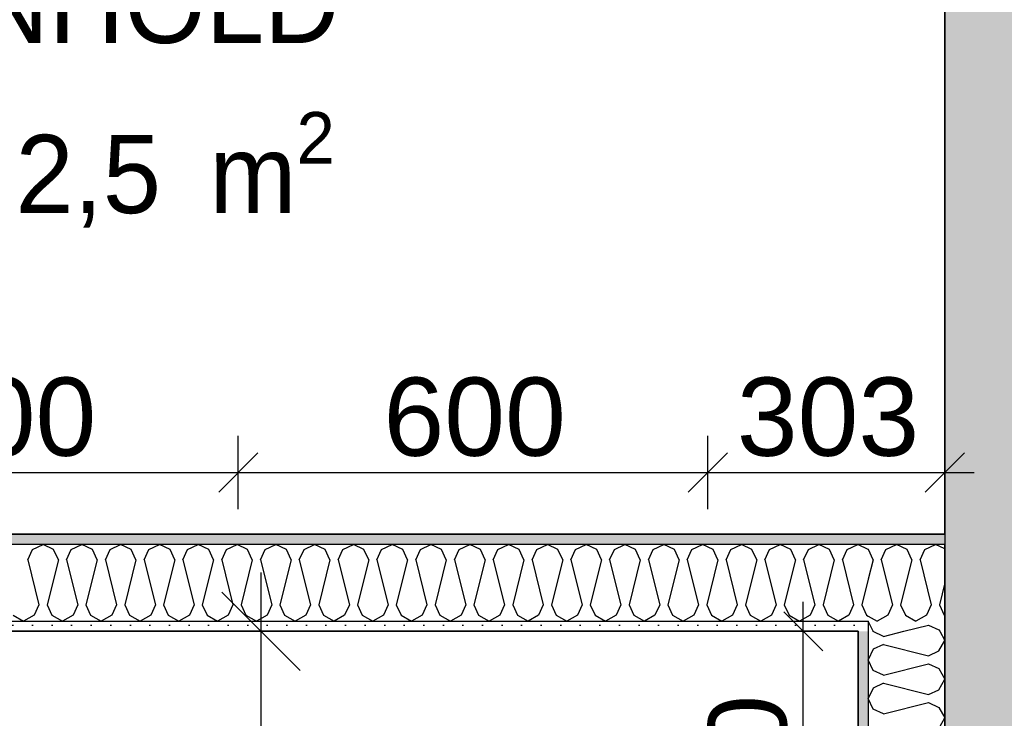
# Model space of a CAD drawing. Header units: millimetres. Extents: x -5000 to 341424, y -9235 to 550260.
# Tile 255 of 256: x 315709 to 316967, y 347937 to 348830. Entities that reach past the tile are written whole.
import ezdxf
from ezdxf.enums import TextEntityAlignment as Align

# ---------------------------------------------------------------- set-up
doc = ezdxf.new("R2010")
doc.units = ezdxf.units.MM
doc.header["$LTSCALE"] = 0.5
doc.header["$MEASUREMENT"] = 0
doc.linetypes.add('PLINE', pattern=[0])
for name, color, linetype in [('232- Ikke-bærende yttervegger (Skravur)(Nye konstruksjoner)', 7, 'Continuous'), ('232- Ikke-bærende yttervegger(Nye konstruksjoner)', 7, 'Continuous'), ('242- Ikke-bærende innervegger (Skravur)(Nye konstruksjoner)', 7, 'Continuous'), ('242- Ikke-bærende innervegger(Nye konstruksjoner)', 7, 'Continuous'), ('257- Systemhimlinger (Skravur)(Nye konstruksjoner)', 7, 'Continuous'), ('257- Systemhimlinger(Nye konstruksjoner)', 7, 'Continuous'), ('842-M___1_50 Målsetting bygning', 7, 'Continuous'), ('842-M___1_50 Målsetting bygning(Nye konstruksjoner)', 7, 'Continuous'), ('862- M___Nettoareal(Nye konstruksjoner)', 7, 'Continuous'), ('862- M___Nettoareal(Polylinje)(Nye konstruksjoner)', 7, 'Continuous'), ('862- M___Nettoareal(Tekst)(Nye konstruksjoner)', 7, 'Continuous')]:
    doc.layers.add(name, color=color, linetype=linetype)
doc.layers.add('236- Innvendig kledning og overflate(Nye konstruksjoner)', color=7, linetype='Continuous', lineweight=0)
doc.styles.add('GENERATED_STYLE_1', font='txt')
doc.styles.add('GENERATED_STYLE_3', font='arial.ttf')
doc.dimstyles.new('GENERATED_STYLE__2', dxfattribs={"dimtxt": 100, "dimasz": 95, "dimexe": 0.18, "dimexo": 0.0625, "dimgap": 0, "dimtad": 1, "dimtih": 1, "dimtoh": 1, "dimdec": 0, "dimzin": 0, "dimdsep": 46, "dimtxsty": 'GENERATED_STYLE_3', "dimblk": 'ARROWHEAD_6', "dimblk1": 'ARROWHEAD_6', "dimblk2": 'ARROWHEAD_6', "dimcen": 0.09, "dimse1": 1, "dimse2": 1, "dimclrd": 256, "dimclre": 256, "dimclrt": 256, "dimadec": 1, "dimazin": 0, "dimtfac": 1, "dimtdec": 4, "dimtmove": 0, "dimatfit": 3, "dimfxl": 1, "dimtolj": 1, "dimtzin": 0, "dimarcsym": 0})
doc.dimstyles.new('GENERATED_STYLE__3', dxfattribs={"dimtxt": 100, "dimasz": 95, "dimexe": 0.18, "dimexo": 0.0625, "dimgap": 0, "dimtad": 1, "dimdec": 0, "dimzin": 0, "dimdsep": 46, "dimtxsty": 'GENERATED_STYLE_3', "dimblk": 'ARROWHEAD_6', "dimblk1": 'ARROWHEAD_6', "dimblk2": 'ARROWHEAD_6', "dimcen": 0.09, "dimse1": 1, "dimse2": 1, "dimclrd": 256, "dimclre": 256, "dimclrt": 256, "dimadec": 1, "dimazin": 0, "dimtfac": 1, "dimtdec": 4, "dimtmove": 2, "dimatfit": 3, "dimfxl": 1, "dimtolj": 1, "dimtzin": 0, "dimarcsym": 0})
doc.dimstyles.new('GENERATED_STYLE__4', dxfattribs={"dimtxt": 100, "dimasz": 95, "dimexe": 0.18, "dimexo": 0.0625, "dimgap": 0, "dimtad": 1, "dimdec": 0, "dimzin": 0, "dimdsep": 46, "dimtxsty": 'GENERATED_STYLE_3', "dimblk": 'ARROWHEAD_6', "dimblk1": 'ARROWHEAD_6', "dimblk2": 'ARROWHEAD_6', "dimcen": 0.09, "dimse1": 1, "dimse2": 1, "dimclrd": 256, "dimclre": 256, "dimclrt": 256, "dimadec": 1, "dimazin": 0, "dimtfac": 1, "dimtdec": 4, "dimtmove": 0, "dimatfit": 3, "dimfxl": 1, "dimtolj": 1, "dimtzin": 0, "dimarcsym": 0})
doc.dimstyles.new('GENERATED_STYLE__5', dxfattribs={"dimtxt": 100, "dimasz": 47.5, "dimexe": 0.18, "dimexo": 0.0625, "dimgap": 0, "dimtad": 1, "dimtih": 1, "dimtoh": 1, "dimdec": 0, "dimzin": 0, "dimdsep": 46, "dimtxsty": 'GENERATED_STYLE_3', "dimblk": 'ARROWHEAD_6', "dimblk1": 'ARROWHEAD_6', "dimblk2": 'ARROWHEAD_6', "dimcen": 0.09, "dimse1": 1, "dimse2": 1, "dimclrd": 256, "dimclre": 256, "dimclrt": 256, "dimadec": 1, "dimazin": 0, "dimtfac": 1, "dimtdec": 4, "dimtmove": 0, "dimatfit": 3, "dimfxl": 1, "dimtolj": 1, "dimtzin": 0, "dimarcsym": 0})
doc.dimstyles.new('GENERATED_STYLE__6', dxfattribs={"dimtxt": 100, "dimasz": 47.5, "dimexe": 0.18, "dimexo": 0.0625, "dimgap": 0, "dimtad": 1, "dimtih": 1, "dimtoh": 1, "dimdec": 0, "dimzin": 0, "dimdsep": 46, "dimtxsty": 'GENERATED_STYLE_3', "dimblk": 'ARROWHEAD_6', "dimblk1": 'ARROWHEAD_6', "dimblk2": 'ARROWHEAD_6', "dimcen": 0.09, "dimse1": 1, "dimse2": 1, "dimclrd": 256, "dimclre": 256, "dimclrt": 256, "dimadec": 1, "dimazin": 0, "dimtfac": 1, "dimtdec": 4, "dimtmove": 2, "dimatfit": 3, "dimfxl": 1, "dimtolj": 1, "dimtzin": 0, "dimarcsym": 0})
doc.dimstyles.new('GENERATED_STYLE__7', dxfattribs={"dimtxt": 100, "dimasz": 47.5, "dimexe": 0.18, "dimexo": 0.0625, "dimgap": 0, "dimtad": 1, "dimdec": 0, "dimzin": 0, "dimdsep": 46, "dimtxsty": 'GENERATED_STYLE_3', "dimblk": 'ARROWHEAD_6', "dimblk1": 'ARROWHEAD_6', "dimblk2": 'ARROWHEAD_6', "dimcen": 0.09, "dimse1": 1, "dimse2": 1, "dimclrd": 256, "dimclre": 256, "dimclrt": 256, "dimadec": 1, "dimazin": 0, "dimtfac": 1, "dimtdec": 4, "dimtmove": 0, "dimatfit": 3, "dimfxl": 1, "dimtolj": 1, "dimtzin": 0, "dimarcsym": 0})
pattern_1 = [(0, (0, 0), (0, 43.30127), [0, -25]), (0, (12.5, 21.65), (0, 43.30127), [0, -25])]

# ---------------------------------------------------------------- blocks, each defined once
blk = doc.blocks.new('HCWC_DUSJ__20', base_point=(315241.9, 346753.1))
at = {"layer": '862- M___Nettoareal(Polylinje)(Nye konstruksjoner)', "linetype": 'PLINE', "flags": 128}
blk.add_lwpolyline([(316779.9, 345447.8), (316779.9, 348047.8), (314484.9, 348047.8), (314484.9, 345447.8)], close=True, dxfattribs=at)
at = {"layer": '862- M___Nettoareal(Tekst)(Nye konstruksjoner)', "style": 'GENERATED_STYLE_1'}
for tag, p in [('DUMMY_861', (315633.4, 346941.3)), ('ROOM_NAME', (314850.3, 346891.5)), ('DUMMY_862', (314850.3, 346753.1))]:
    blk.add_attdef(tag, text='', height=100, dxfattribs=at).set_placement(p, align=Align.TOP_LEFT)
blk = doc.blocks.new('BK_RENHOLD__31', base_point=(315673, 348761.3))
at = {"layer": '862- M___Nettoareal(Polylinje)(Nye konstruksjoner)', "linetype": 'PLINE', "flags": 128}
blk.add_lwpolyline([(316890.9, 349227.8), (314484.9, 349227.8), (314484.9, 348171.8), (316890.9, 348171.8)], close=True, dxfattribs=at)
at = {"layer": '862- M___Nettoareal(Tekst)(Nye konstruksjoner)', "insert": (315703.3, 348711.5), "char_height": 100, "attachment_point": 1, "style": 'GENERATED_STYLE_1'}
blk.add_mtext('\\A1;{\\pql;\\pt0,2300;\\fAvenir Light|b0|i0|c0|p0;\\W1.000000;2,5\\fAvenir Light|b0|i0|c0|p0;\\W1.000000;\\A1{\\H.66x;\\S^  ;}\\fAvenir Light|b0|i0|c0|p0;\\W1.000000; m\\fAvenir Light|b0|i0|c0|p0;\\W1.000000;\\A1{\\H.66x;\\S2^  ;}}', dxfattribs=at)
at = {"layer": '862- M___Nettoareal(Tekst)(Nye konstruksjoner)', "style": 'GENERATED_STYLE_1'}
for tag, p in [('DUMMY_861', (316097.9, 348949.5)), ('ROOM_NAME', (315248, 348899.7)), ('DUMMY_862', (315248, 348761.3))]:
    blk.add_attdef(tag, text='', height=100, dxfattribs=at).set_placement(p, align=Align.TOP_LEFT)
blk = doc.blocks.new('*X286')
at = {"layer": '242- Ikke-bærende innervegger (Skravur)(Nye konstruksjoner)', "linetype": 'PLINE'}
for p, q in [((315725, 348152.4), (315738.5, 348158.8)), ((315752, 348152.4), (315738.5, 348158.8)), ((315774.5, 348152.4), (315788.1, 348158.8)), ((315801.6, 348152.4), (315788.1, 348158.8)), ((315824.1, 348152.4), (315837.6, 348158.8)), ((315851.2, 348152.4), (315837.6, 348158.8)), ((315873.7, 348152.4), (315887.2, 348158.8)), ((315900.8, 348152.4), (315887.2, 348158.8)), ((315923.2, 348152.4), (315936.8, 348158.8)), ((315950.3, 348152.4), (315936.8, 348158.8)), ((315972.8, 348152.4), (315986.4, 348158.8)), ((315999.9, 348152.4), (315986.4, 348158.8)), ((316022.4, 348152.4), (316035.9, 348158.8)), ((316049.5, 348152.4), (316035.9, 348158.8)), ((316072, 348152.4), (316085.5, 348158.8)), ((316099, 348152.4), (316085.5, 348158.8)), ((316121.5, 348152.4), (316135.1, 348158.8)), ((316148.6, 348152.4), (316135.1, 348158.8)), ((316171.1, 348152.4), (316184.7, 348158.8)), ((316198.2, 348152.4), (316184.7, 348158.8)), ((316220.7, 348152.4), (316234.2, 348158.8)), ((316247.8, 348152.4), (316234.2, 348158.8)), ((316270.3, 348152.4), (316283.8, 348158.8)), ((316297.3, 348152.4), (316283.8, 348158.8)), ((316319.8, 348152.4), (316333.4, 348158.8)), ((316346.9, 348152.4), (316333.4, 348158.8)), ((316369.4, 348152.4), (316383, 348158.8)), ((316396.5, 348152.4), (316383, 348158.8)), ((316419, 348152.4), (316432.5, 348158.8)), ((316446.1, 348152.4), (316432.5, 348158.8)), ((316468.6, 348152.4), (316482.1, 348158.8)), ((316495.6, 348152.4), (316482.1, 348158.8)), ((316518.1, 348152.4), (316531.7, 348158.8)), ((316545.2, 348152.4), (316531.7, 348158.8)), ((316567.7, 348152.4), (316581.3, 348158.8)), ((316594.8, 348152.4), (316581.3, 348158.8)), ((316617.3, 348152.4), (316630.8, 348158.8)), ((316644.4, 348152.4), (316630.8, 348158.8)), ((316666.9, 348152.4), (316680.4, 348158.8)), ((316693.9, 348152.4), (316680.4, 348158.8)), ((316716.4, 348152.4), (316730, 348158.8)), ((316743.5, 348152.4), (316730, 348158.8)), ((316766, 348152.4), (316779.6, 348158.8)), ((316792.9, 348152.5), (316779.6, 348158.8)), ((315718.9, 348139.2), (315725, 348152.4)), ((315758.1, 348139.2), (315752, 348152.4)), ((315768.5, 348139.2), (315774.5, 348152.4)), ((315807.6, 348139.2), (315801.6, 348152.4)), ((315818.1, 348139.2), (315824.1, 348152.4)), ((315857.2, 348139.2), (315851.2, 348152.4)), ((315867.6, 348139.2), (315873.7, 348152.4)), ((315906.8, 348139.2), (315900.8, 348152.4)), ((315917.2, 348139.2), (315923.2, 348152.4)), ((315956.4, 348139.2), (315950.3, 348152.4)), ((315966.8, 348139.2), (315972.8, 348152.4)), ((316005.9, 348139.2), (315999.9, 348152.4)), ((316016.4, 348139.2), (316022.4, 348152.4)), ((316055.5, 348139.2), (316049.5, 348152.4)), ((316065.9, 348139.2), (316072, 348152.4)), ((316105.1, 348139.2), (316099, 348152.4)), ((316115.5, 348139.2), (316121.5, 348152.4)), ((316154.7, 348139.2), (316148.6, 348152.4)), ((316165.1, 348139.2), (316171.1, 348152.4)), ((316204.2, 348139.2), (316198.2, 348152.4)), ((316214.7, 348139.2), (316220.7, 348152.4)), ((316253.8, 348139.2), (316247.8, 348152.4)), ((316264.2, 348139.2), (316270.3, 348152.4)), ((316303.4, 348139.2), (316297.3, 348152.4)), ((316313.8, 348139.2), (316319.8, 348152.4)), ((316353, 348139.2), (316346.9, 348152.4)), ((316363.4, 348139.2), (316369.4, 348152.4)), ((316402.5, 348139.2), (316396.5, 348152.4)), ((316413, 348139.2), (316419, 348152.4)), ((316452.1, 348139.2), (316446.1, 348152.4)), ((316462.5, 348139.2), (316468.6, 348152.4)), ((316501.7, 348139.2), (316495.6, 348152.4)), ((316512.1, 348139.2), (316518.1, 348152.4)), ((316551.3, 348139.2), (316545.2, 348152.4)), ((316561.7, 348139.2), (316567.7, 348152.4)), ((316600.8, 348139.2), (316594.8, 348152.4)), ((316611.2, 348139.2), (316617.3, 348152.4)), ((316650.4, 348139.2), (316644.4, 348152.4)), ((316660.8, 348139.2), (316666.9, 348152.4)), ((316700, 348139.2), (316693.9, 348152.4)), ((316710.4, 348139.2), (316716.4, 348152.4)), ((316749.6, 348139.2), (316743.5, 348152.4)), ((316760, 348139.2), (316766, 348152.4)), ((315718.9, 348139.2), (315733.3, 348081.7)), ((315758.1, 348139.2), (315743.7, 348081.7)), ((315768.5, 348139.2), (315782.9, 348081.7)), ((315807.6, 348139.2), (315793.3, 348081.7)), ((315818.1, 348139.2), (315832.4, 348081.7)), ((315857.2, 348139.2), (315842.8, 348081.7)), ((315867.6, 348139.2), (315882, 348081.7)), ((315906.8, 348139.2), (315892.4, 348081.7)), ((315917.2, 348139.2), (315931.6, 348081.7)), ((315956.4, 348139.2), (315942, 348081.7)), ((315966.8, 348139.2), (315981.2, 348081.7)), ((316005.9, 348139.2), (315991.6, 348081.7)), ((316016.4, 348139.2), (316030.7, 348081.7)), ((316055.5, 348139.2), (316041.1, 348081.7)), ((316065.9, 348139.2), (316080.3, 348081.7)), ((316105.1, 348139.2), (316090.7, 348081.7)), ((316115.5, 348139.2), (316129.9, 348081.7)), ((316154.7, 348139.2), (316140.3, 348081.7)), ((316165.1, 348139.2), (316179.5, 348081.7)), ((316204.2, 348139.2), (316189.9, 348081.7)), ((316214.7, 348139.2), (316229, 348081.7)), ((316253.8, 348139.2), (316239.4, 348081.7)), ((316264.2, 348139.2), (316278.6, 348081.7)), ((316303.4, 348139.2), (316289, 348081.7)), ((316313.8, 348139.2), (316328.2, 348081.7)), ((316353, 348139.2), (316338.6, 348081.7)), ((316363.4, 348139.2), (316377.7, 348081.7)), ((316402.5, 348139.2), (316388.2, 348081.7)), ((316413, 348139.2), (316427.3, 348081.7)), ((316452.1, 348139.2), (316437.7, 348081.7)), ((316462.5, 348139.2), (316476.9, 348081.7)), ((316501.7, 348139.2), (316487.3, 348081.7)), ((316512.1, 348139.2), (316526.5, 348081.7)), ((316551.3, 348139.2), (316536.9, 348081.7)), ((316561.7, 348139.2), (316576, 348081.7)), ((316600.8, 348139.2), (316586.5, 348081.7)), ((316611.2, 348139.2), (316625.6, 348081.7)), ((316650.4, 348139.2), (316636, 348081.7)), ((316660.8, 348139.2), (316675.2, 348081.7)), ((316700, 348139.2), (316685.6, 348081.7)), ((316710.4, 348139.2), (316724.8, 348081.7)), ((316749.6, 348139.2), (316735.2, 348081.7)), ((316760, 348139.2), (316774.3, 348081.7)), ((316792.9, 348114.3), (316784.8, 348081.7)), ((315733.3, 348081.7), (315727.2, 348068.4)), ((315743.7, 348081.7), (315749.7, 348068.4)), ((315782.9, 348081.7), (315776.8, 348068.4)), ((315793.3, 348081.7), (315799.3, 348068.4)), ((315832.4, 348081.7), (315826.4, 348068.4)), ((315842.8, 348081.7), (315848.9, 348068.4)), ((315882, 348081.7), (315876, 348068.4)), ((315892.4, 348081.7), (315898.5, 348068.4)), ((315931.6, 348081.7), (315925.5, 348068.4)), ((315942, 348081.7), (315948, 348068.4)), ((315981.2, 348081.7), (315975.1, 348068.4)), ((315991.6, 348081.7), (315997.6, 348068.4)), ((316030.7, 348081.7), (316024.7, 348068.4)), ((316041.1, 348081.7), (316047.2, 348068.4)), ((316080.3, 348081.7), (316074.3, 348068.4)), ((316090.7, 348081.7), (316096.8, 348068.4)), ((316129.9, 348081.7), (316123.8, 348068.4)), ((316140.3, 348081.7), (316146.3, 348068.4)), ((316179.5, 348081.7), (316173.4, 348068.4)), ((316189.9, 348081.7), (316195.9, 348068.4)), ((316229, 348081.7), (316223, 348068.4)), ((316239.4, 348081.7), (316245.5, 348068.4)), ((316278.6, 348081.7), (316272.6, 348068.4)), ((316289, 348081.7), (316295.1, 348068.4)), ((316328.2, 348081.7), (316322.1, 348068.4)), ((316338.6, 348081.7), (316344.6, 348068.4)), ((316377.7, 348081.7), (316371.7, 348068.4)), ((316388.2, 348081.7), (316394.2, 348068.4)), ((316427.3, 348081.7), (316421.3, 348068.4)), ((316437.7, 348081.7), (316443.8, 348068.4)), ((316476.9, 348081.7), (316470.9, 348068.4)), ((316487.3, 348081.7), (316493.4, 348068.4)), ((316526.5, 348081.7), (316520.4, 348068.4)), ((316536.9, 348081.7), (316542.9, 348068.4)), ((316576, 348081.7), (316570, 348068.4)), ((316586.5, 348081.7), (316592.5, 348068.4)), ((316625.6, 348081.7), (316619.6, 348068.4)), ((316636, 348081.7), (316642.1, 348068.4)), ((316675.2, 348081.7), (316669.2, 348068.4)), ((316685.6, 348081.7), (316691.7, 348068.4)), ((316724.8, 348081.7), (316718.7, 348068.4)), ((316735.2, 348081.7), (316741.2, 348068.4)), ((316774.3, 348081.7), (316768.3, 348068.4)), ((316784.8, 348081.7), (316790.8, 348068.4)), ((315700.2, 348068.4), (315713.7, 348060.8)), ((315727.2, 348068.4), (315713.7, 348060.8)), ((315749.7, 348068.4), (315763.3, 348060.8)), ((315776.8, 348068.4), (315763.3, 348060.8)), ((315799.3, 348068.4), (315812.9, 348060.8)), ((315826.4, 348068.4), (315812.9, 348060.8)), ((315848.9, 348068.4), (315862.4, 348060.8)), ((315876, 348068.4), (315862.4, 348060.8)), ((315898.5, 348068.4), (315912, 348060.8)), ((315925.5, 348068.4), (315912, 348060.8)), ((315948, 348068.4), (315961.6, 348060.8)), ((315975.1, 348068.4), (315961.6, 348060.8)), ((315997.6, 348068.4), (316011.1, 348060.8)), ((316024.7, 348068.4), (316011.1, 348060.8)), ((316047.2, 348068.4), (316060.7, 348060.8)), ((316074.3, 348068.4), (316060.7, 348060.8)), ((316096.8, 348068.4), (316110.3, 348060.8)), ((316123.8, 348068.4), (316110.3, 348060.8)), ((316146.3, 348068.4), (316159.9, 348060.8)), ((316173.4, 348068.4), (316159.9, 348060.8)), ((316195.9, 348068.4), (316209.4, 348060.8)), ((316223, 348068.4), (316209.4, 348060.8)), ((316245.5, 348068.4), (316259, 348060.8)), ((316272.6, 348068.4), (316259, 348060.8)), ((316295.1, 348068.4), (316308.6, 348060.8)), ((316322.1, 348068.4), (316308.6, 348060.8)), ((316344.6, 348068.4), (316358.2, 348060.8)), ((316371.7, 348068.4), (316358.2, 348060.8)), ((316394.2, 348068.4), (316407.7, 348060.8)), ((316421.3, 348068.4), (316407.7, 348060.8)), ((316443.8, 348068.4), (316457.3, 348060.8)), ((316470.9, 348068.4), (316457.3, 348060.8)), ((316493.4, 348068.4), (316506.9, 348060.8)), ((316520.4, 348068.4), (316506.9, 348060.8)), ((316542.9, 348068.4), (316556.5, 348060.8)), ((316570, 348068.4), (316556.5, 348060.8)), ((316592.5, 348068.4), (316606, 348060.8)), ((316619.6, 348068.4), (316606, 348060.8)), ((316642.1, 348068.4), (316655.6, 348060.8)), ((316669.2, 348068.4), (316655.6, 348060.8)), ((316691.7, 348068.4), (316705.2, 348060.8)), ((316718.7, 348068.4), (316705.2, 348060.8)), ((316741.2, 348068.4), (316754.8, 348060.8)), ((316768.3, 348068.4), (316754.8, 348060.8)), ((316790.8, 348068.4), (316792.9, 348067.2))]:
    blk.add_line(p, q, dxfattribs=at)
blk = doc.blocks.new('*X287')
at = {"layer": '242- Ikke-bærende innervegger (Skravur)(Nye konstruksjoner)', "linetype": 'PLINE'}
for p, q in [((316815.6, 348152.4), (316829.1, 348158.8)), ((316842.7, 348152.4), (316829.1, 348158.8)), ((316865.2, 348152.4), (316878.7, 348158.8)), ((316890.9, 348153.1), (316878.7, 348158.8)), ((316793.1, 348152.4), (316792.9, 348152.5)), ((316799.1, 348139.2), (316793.1, 348152.4)), ((316809.5, 348139.2), (316815.6, 348152.4)), ((316848.7, 348139.2), (316842.7, 348152.4)), ((316859.1, 348139.2), (316865.2, 348152.4)), ((316799.1, 348139.2), (316792.9, 348114.3)), ((316809.5, 348139.2), (316823.9, 348081.7)), ((316848.7, 348139.2), (316834.3, 348081.7)), ((316859.1, 348139.2), (316873.5, 348081.7)), ((316890.9, 348109.7), (316883.9, 348081.7)), ((316823.9, 348081.7), (316817.9, 348068.4)), ((316834.3, 348081.7), (316840.4, 348068.4)), ((316873.5, 348081.7), (316867.5, 348068.4)), ((316883.9, 348081.7), (316889.9, 348068.4)), ((316792.9, 348067.2), (316804.3, 348060.8)), ((316817.9, 348068.4), (316804.3, 348060.8)), ((316840.4, 348068.4), (316853.9, 348060.8)), ((316867.5, 348068.4), (316853.9, 348060.8)), ((316889.9, 348068.4), (316890.9, 348067.9))]:
    blk.add_line(p, q, dxfattribs=at)
blk = doc.blocks.new('*X349')
at = {"layer": '242- Ikke-bærende innervegger (Skravur)(Nye konstruksjoner)', "linetype": 'PLINE'}
for p, q in [((316799.1, 348047.8), (316792.9, 348060.8)), ((316838.6, 348047.8), (316870.1, 348055.7)), ((316870.1, 348055.7), (316883.3, 348049.7)), ((316883.3, 348049.7), (316884.4, 348047.8))]:
    blk.add_line(p, q, dxfattribs=at)
blk = doc.blocks.new('*X351')
at = {"layer": '242- Ikke-bærende innervegger (Skravur)(Nye konstruksjoner)', "linetype": 'PLINE'}
for p, q in [((316799.3, 348047.4), (316799.1, 348047.8)), ((316812.6, 348041.3), (316799.3, 348047.4)), ((316812.6, 348041.3), (316838.6, 348047.8)), ((316884.4, 348047.8), (316890.9, 348036.1)), ((316812.6, 348030.9), (316799.3, 348024.9)), ((316812.6, 348030.9), (316870.1, 348016.5)), ((316883.3, 348022.6), (316890.9, 348036.1)), ((316799.3, 348024.9), (316792.9, 348011.3)), ((316870.1, 348016.5), (316883.3, 348022.6)), ((316799.3, 347997.8), (316792.9, 348011.3)), ((316812.6, 347991.8), (316870.1, 348006.1)), ((316870.1, 348006.1), (316883.3, 348000.1)), ((316812.6, 347991.8), (316799.3, 347997.8)), ((316883.3, 348000.1), (316890.9, 347986.6)), ((316812.6, 347981.3), (316799.3, 347975.3)), ((316812.6, 347981.3), (316870.1, 347967)), ((316883.3, 347973), (316890.9, 347986.6)), ((316799.3, 347975.3), (316792.9, 347961.8)), ((316870.1, 347967), (316883.3, 347973)), ((316799.3, 347948.2), (316792.9, 347961.8)), ((316812.6, 347942.2), (316870.1, 347956.6)), ((316870.1, 347956.6), (316883.3, 347950.5)), ((316812.6, 347942.2), (316799.3, 347948.2)), ((316883.3, 347950.5), (316890.9, 347937)), ((316883.3, 347923.4), (316890.9, 347937))]:
    blk.add_line(p, q, dxfattribs=at)
blk = doc.blocks.new('*D822')
at = {"layer": '842-M___1_50 Målsetting bygning', "linetype": 'PLINE'}
for p, q in [((314670.9, 344313.3), (314670.9, 344500.8)), ((316890.9, 344313.3), (316890.9, 344500.8)), ((314720.9, 344457.1), (314620.9, 344357.1)), ((316940.9, 344457.1), (316840.9, 344357.1)), ((314670.9, 344407.1), (316890.9, 344407.1))]:
    blk.add_line(p, q, dxfattribs=at)
at = {"layer": '842-M___1_50 Målsetting bygning', "char_height": 100, "attachment_point": 7, "style": 'GENERATED_STYLE_3'}
for s, insert in [('\\A1;{\\pql;\\fArial|b0|i0|c0|p0;\\W1.000000;2\xa0220}', (315609.3, 344427.1)), ('\\A1;{\\pql;\\fArial|b0|i0|c0|p0;\\W1.000000;220}', (316886.5, 344427.1))]:
    blk.add_mtext(s, dxfattribs=dict(at, insert=insert))
blk = doc.blocks.new('ARROWHEAD_6')
at = {"linetype": 'Continuous'}
for p, q in [((-0.5, -0.5), (0.5, 0.5)), ((0, 0), (-1, 0))]:
    blk.add_line(p, q, dxfattribs=at)
blk = doc.blocks.new('*D823')
at = {"layer": '842-M___1_50 Målsetting bygning', "linetype": 'PLINE'}
for p, q in [((316890.9, 344313.3), (316890.9, 344500.8)), ((317110.9, 344313.3), (317110.9, 344500.8)), ((316940.9, 344457.1), (316840.9, 344357.1)), ((317160.9, 344457.1), (317060.9, 344357.1)), ((316890.9, 344407.1), (317110.9, 344407.1))]:
    blk.add_line(p, q, dxfattribs=at)
blk = doc.blocks.new('*D950')
at = {"layer": '842-M___1_50 Målsetting bygning(Nye konstruksjoner)', "linetype": 'PLINE'}
for p, q in [((316017.1, 348047.8), (316017.1, 348122.8)), ((316067.1, 347997.8), (315967.1, 348097.8)), ((316110.9, 348047.8), (315923.4, 348047.8)), ((316017.1, 347147.8), (316017.1, 348047.8)), ((315967.1, 347197.8), (316067.1, 347097.8)), ((316110.9, 347147.8), (315923.4, 347147.8))]:
    blk.add_line(p, q, dxfattribs=at)
at = {"layer": '842-M___1_50 Målsetting bygning(Nye konstruksjoner)', "insert": (315997.1, 347483.4), "char_height": 100, "attachment_point": 7, "rotation": 90, "style": 'GENERATED_STYLE_3'}
blk.add_mtext('\\A1;{\\pql;\\fArial|b0|i0|c0|p0;\\W1.000000;900}', dxfattribs=at)
blk = doc.blocks.new('*D983')
at = {"layer": '842-M___1_50 Målsetting bygning', "linetype": 'PLINE'}
for p, q in [((315070.9, 348110.8), (315170.9, 348010.8)), ((315214.6, 348060.8), (315027.1, 348060.8)), ((315120.9, 345385.8), (315120.9, 348060.8)), ((315070.9, 345435.8), (315170.9, 345335.8)), ((315214.6, 345385.8), (315027.1, 345385.8))]:
    blk.add_line(p, q, dxfattribs=at)
at = {"layer": '842-M___1_50 Målsetting bygning', "char_height": 100, "attachment_point": 7, "rotation": 90, "style": 'GENERATED_STYLE_3'}
for s, insert in [('\\A1;{\\pql;\\fArial|b0|i0|c0|p0;\\W1.000000;98}', (315099.5, 347904.6)), ('\\A1;{\\pql;\\fArial|b0|i0|c0|p0;\\W1.000000;2\xa0675}', (315099.5, 346976.1))]:
    blk.add_mtext(s, dxfattribs=dict(at, insert=insert))
blk = doc.blocks.new('*D985')
at = {"layer": '842-M___1_50 Målsetting bygning', "linetype": 'PLINE'}
for p, q in [((315070.9, 349277.8), (315170.9, 349177.8)), ((315214.6, 349227.8), (315027.1, 349227.8)), ((315120.9, 348158.8), (315120.9, 349227.8)), ((315070.9, 348208.8), (315170.9, 348108.8)), ((315214.6, 348158.8), (315027.1, 348158.8))]:
    blk.add_line(p, q, dxfattribs=at)
at = {"layer": '842-M___1_50 Målsetting bygning', "char_height": 100, "attachment_point": 7, "rotation": 90, "style": 'GENERATED_STYLE_3'}
for s, insert in [('\\A1;{\\pql;\\fArial|b0|i0|c0|p0;\\W1.000000;220}', (315100.9, 349223.4)), ('\\A1;{\\pql;\\fArial|b0|i0|c0|p0;\\W1.000000;1\xa0069}', (315100.9, 348521.7))]:
    blk.add_mtext(s, dxfattribs=dict(at, insert=insert))
blk = doc.blocks.new('*D1055')
at = {"layer": '257- Systemhimlinger(Nye konstruksjoner)', "linetype": 'PLINE'}
for p, q in [((316232.4, 347738), (316232.4, 347831.8)), ((316779.9, 347738), (316779.9, 347831.8)), ((316257.4, 347809.9), (316207.4, 347759.9)), ((316754.9, 347759.9), (316804.9, 347809.9)), ((316232.4, 347784.9), (316779.9, 347784.9)), ((316779.9, 347784.9), (316817.4, 347784.9))]:
    blk.add_line(p, q, dxfattribs=at)
at = {"layer": '257- Systemhimlinger(Nye konstruksjoner)', "insert": (316301.5, 347804.9), "char_height": 100, "attachment_point": 7, "style": 'GENERATED_STYLE_3'}
blk.add_mtext('\\A1;{\\pql;\\fArial|b0|i0|c0|p0;\\W1.000000;548}', dxfattribs=at)
blk = doc.blocks.new('*D1060')
at = {"layer": '257- Systemhimlinger(Nye konstruksjoner)', "linetype": 'PLINE'}
for p, q in [((316709.9, 348047.8), (316709.9, 348085.3)), ((316734.9, 348022.8), (316684.9, 348072.8)), ((316756.8, 348047.8), (316663, 348047.8)), ((316709.9, 347647.8), (316709.9, 348047.8)), ((316684.9, 347672.8), (316734.9, 347622.8)), ((316756.8, 347647.8), (316663, 347647.8))]:
    blk.add_line(p, q, dxfattribs=at)
at = {"layer": '257- Systemhimlinger(Nye konstruksjoner)', "insert": (316689.9, 347733.4), "char_height": 100, "attachment_point": 7, "rotation": 90, "style": 'GENERATED_STYLE_3'}
blk.add_mtext('\\A1;{\\pql;\\fArial|b0|i0|c0|p0;\\W1.000000;400}', dxfattribs=at)
blk = doc.blocks.new('*D1063')
at = {"layer": '257- Systemhimlinger(Nye konstruksjoner)', "linetype": 'PLINE'}
for p, q in [((315387.9, 348203.8), (315387.9, 348297.5)), ((315987.9, 348203.8), (315987.9, 348297.5)), ((315412.9, 348275.7), (315362.9, 348225.7)), ((316012.9, 348275.7), (315962.9, 348225.7)), ((315387.9, 348250.7), (315987.9, 348250.7))]:
    blk.add_line(p, q, dxfattribs=at)
at = {"layer": '257- Systemhimlinger(Nye konstruksjoner)', "insert": (315573.5, 348270.7), "char_height": 100, "attachment_point": 7, "style": 'GENERATED_STYLE_3'}
blk.add_mtext('\\A1;{\\pql;\\fArial|b0|i0|c0|p0;\\W1.000000;600}', dxfattribs=at)
blk = doc.blocks.new('*D1064')
at = {"layer": '257- Systemhimlinger(Nye konstruksjoner)', "linetype": 'PLINE'}
for p, q in [((315987.9, 348203.8), (315987.9, 348297.5)), ((316587.9, 348203.8), (316587.9, 348297.5)), ((316012.9, 348275.7), (315962.9, 348225.7)), ((316612.9, 348275.7), (316562.9, 348225.7)), ((315987.9, 348250.7), (316587.9, 348250.7))]:
    blk.add_line(p, q, dxfattribs=at)
at = {"layer": '257- Systemhimlinger(Nye konstruksjoner)', "insert": (316173.5, 348270.7), "char_height": 100, "attachment_point": 7, "style": 'GENERATED_STYLE_3'}
blk.add_mtext('\\A1;{\\pql;\\fArial|b0|i0|c0|p0;\\W1.000000;600}', dxfattribs=at)
blk = doc.blocks.new('*D1065')
at = {"layer": '257- Systemhimlinger(Nye konstruksjoner)', "linetype": 'PLINE'}
for p, q in [((316587.9, 348203.8), (316587.9, 348297.5)), ((316890.9, 348203.8), (316890.9, 348297.5)), ((316612.9, 348275.7), (316562.9, 348225.7)), ((316865.9, 348225.7), (316915.9, 348275.7)), ((316587.9, 348250.7), (316890.9, 348250.7)), ((316890.9, 348250.7), (316928.4, 348250.7))]:
    blk.add_line(p, q, dxfattribs=at)
at = {"layer": '257- Systemhimlinger(Nye konstruksjoner)', "insert": (316625, 348270.7), "char_height": 100, "attachment_point": 7, "style": 'GENERATED_STYLE_3'}
blk.add_mtext('\\A1;{\\pql;\\fArial|b0|i0|c0|p0;\\W1.000000;303}', dxfattribs=at)
blk = doc.blocks.new('*D1066')
at = {"layer": '257- Systemhimlinger(Nye konstruksjoner)', "linetype": 'PLINE'}
for p, q in [((314927.6, 348724.8), (314977.6, 348674.8)), ((314999.5, 348699.8), (314905.7, 348699.8)), ((314952.6, 348171.8), (314952.6, 348699.8)), ((314927.6, 348196.8), (314977.6, 348146.8)), ((314999.5, 348171.8), (314905.7, 348171.8)), ((314952.6, 348134.3), (314952.6, 348171.8))]:
    blk.add_line(p, q, dxfattribs=at)
at = {"layer": '257- Systemhimlinger(Nye konstruksjoner)', "insert": (314932.6, 348321.4), "char_height": 100, "attachment_point": 7, "rotation": 90, "style": 'GENERATED_STYLE_3'}
blk.add_mtext('\\A1;{\\pql;\\fArial|b0|i0|c0|p0;\\W1.000000;528}', dxfattribs=at)
blk = doc.blocks.new('*D1067')
at = {"layer": '257- Systemhimlinger(Nye konstruksjoner)', "linetype": 'PLINE'}
for p, q in [((314952.6, 349227.8), (314952.6, 349265.3)), ((314977.6, 349202.8), (314927.6, 349252.8)), ((314999.5, 349227.8), (314905.7, 349227.8)), ((314952.6, 348699.8), (314952.6, 349227.8)), ((314927.6, 348724.8), (314977.6, 348674.8)), ((314999.5, 348699.8), (314905.7, 348699.8))]:
    blk.add_line(p, q, dxfattribs=at)
at = {"layer": '257- Systemhimlinger(Nye konstruksjoner)', "insert": (314932.6, 348849.4), "char_height": 100, "attachment_point": 7, "rotation": 90, "style": 'GENERATED_STYLE_3'}
blk.add_mtext('\\A1;{\\pql;\\fArial|b0|i0|c0|p0;\\W1.000000;528}', dxfattribs=at)
blk = doc.blocks.new('*D1491')
at = {"layer": '842-M___1_50 Målsetting bygning(Nye konstruksjoner)', "linetype": 'PLINE'}
for p, q in [((314471.9, 347403.6), (314471.9, 347591.1)), ((316792.9, 347403.6), (316792.9, 347591.1)), ((314521.9, 347547.4), (314421.9, 347447.4)), ((316742.9, 347447.4), (316842.9, 347547.4)), ((314471.9, 347497.4), (316792.9, 347497.4))]:
    blk.add_line(p, q, dxfattribs=at)
at = {"layer": '842-M___1_50 Målsetting bygning(Nye konstruksjoner)', "char_height": 100, "attachment_point": 7, "style": 'GENERATED_STYLE_3'}
for s, insert in [('\\A1;{\\pql;\\fArial|b0|i0|c0|p0;\\W1.000000;2\xa0321}', (315460.8, 347517.4)), ('\\A1;{\\pql;\\fArial|b0|i0|c0|p0;\\W1.000000;98}', (316765.6, 347517.4))]:
    blk.add_mtext(s, dxfattribs=dict(at, insert=insert))
blk = doc.blocks.new('*D1492')
at = {"layer": '842-M___1_50 Målsetting bygning(Nye konstruksjoner)', "linetype": 'PLINE'}
for p, q in [((316792.9, 347403.6), (316792.9, 347591.1)), ((316890.9, 347403.6), (316890.9, 347591.1)), ((316742.9, 347447.4), (316842.9, 347547.4)), ((316940.9, 347547.4), (316840.9, 347447.4)), ((316792.9, 347497.4), (316890.9, 347497.4)), ((316890.9, 347497.4), (316965.9, 347497.4))]:
    blk.add_line(p, q, dxfattribs=at)

msp = doc.modelspace()

# ---------------------------------------------------------------- hatches: boundary and pattern name
at = {"layer": '232- Ikke-bærende yttervegger (Skravur)(Nye konstruksjoner)', "linetype": 'Continuous'}
h = msp.add_hatch(dxfattribs=at)
h.set_pattern_fill('Betong_strukturell', color=256, style=0, pattern_type=2)
h.set_pattern_definition([(270, (0, 0), (311.76916, 0), [30, -150.00001]), (270, (155.9, -90), (311.76916, 0), [30, -150.00001]), (330, (0, 0), (155.88458, 270.00001), [30, -150.00001]), (330, (-3e-14, -180), (155.88458, 270.00001), [30, -150.00001]), (30, (-6e-15, -30), (-155.88458, 270.00001), [30, -150.00001]), (30, (-4e-14, -210), (-155.88458, 270.00001), [30, -150.00001]), (270, (30, -6e-15), (60.0000024, 0), [0, -60.000002, 0, -90.000004]), (315, (30, -30), (42.4264086, 42.4264086), [0, -45.000002, 0, -75.000003])])
h.paths.add_polyline_path([(316890.9, 345237.8), (317110.9, 345237.8), (317110.9, 352589.9), (316890.9, 352589.9)])
at = {"layer": '242- Ikke-bærende innervegger (Skravur)(Nye konstruksjoner)', "linetype": 'Continuous'}
h = msp.add_hatch(dxfattribs=at)
h.set_pattern_fill('Prikker_tett', color=256, style=0, pattern_type=2)
h.set_pattern_definition(pattern_1)
h.paths.add_polyline_path([(316890.9, 348171.8), (314484.9, 348171.8), (314484.9, 348158.8), (316890.9, 348158.8)])
h = msp.add_hatch(dxfattribs=at)
h.set_pattern_fill('Prikker_tett', color=256, style=0, pattern_type=2)
h.set_pattern_definition(pattern_1)
h.paths.add_polyline_path([(316779.9, 348060.8), (314484.9, 348060.8), (314484.9, 348047.8), (316779.9, 348047.8)])
h = msp.add_hatch(dxfattribs=at)
h.set_pattern_fill('Prikker_tett', color=256, style=0, pattern_type=2)
h.set_pattern_definition(pattern_1)
h.paths.add_polyline_path([(316792.9, 348060.8), (316779.9, 348060.8), (316779.9, 348047.8), (316792.9, 348047.8)])
h = msp.add_hatch(dxfattribs=at)
h.set_pattern_fill('Prikker_tett', color=256, style=0, pattern_type=2)
h.set_pattern_definition(pattern_1)
h.paths.add_polyline_path([(316779.9, 348047.8), (316779.9, 345447.8), (316792.9, 345447.8), (316792.9, 348047.8)])

# ---------------------------------------------------------------- linework, layer by layer
at = {"layer": '232- Ikke-bærende yttervegger(Nye konstruksjoner)', "linetype": 'PLINE', "flags": 128}
msp.add_lwpolyline([(316890.9, 349227.8), (316890.9, 345237.8)], dxfattribs=at)
at = {"layer": '236- Innvendig kledning og overflate(Nye konstruksjoner)', "linetype": 'PLINE', "flags": 128}
for points in [[(316890.9, 348171.8), (314484.9, 348171.8)], [(316890.9, 348158.8), (316890.9, 348171.8)], [(316890.9, 348047.8), (316890.9, 348060.8)], [(314484.9, 348047.8), (316779.9, 348047.8)], [(316779.9, 348047.8), (316779.9, 345447.8)]]:
    msp.add_lwpolyline(points, dxfattribs=at)
at = {"layer": '242- Ikke-bærende innervegger(Nye konstruksjoner)', "linetype": 'PLINE'}
for p, q in [((316792.9, 348158.8), (314484.9, 348158.8)), ((316890.9, 348158.8), (316792.9, 348158.8)), ((314484.9, 348060.8), (316792.9, 348060.8)), ((316792.9, 348060.8), (316792.9, 348047.8)), ((316792.9, 348060.8), (316792.9, 348047.8)), ((316890.9, 348047.8), (316890.9, 348060.8)), ((316890.9, 348047.8), (316890.9, 348060.8)), ((316792.9, 348047.8), (316792.9, 345447.8))]:
    msp.add_line(p, q, dxfattribs=at)
at = {"layer": '242- Ikke-bærende innervegger(Nye konstruksjoner)', "linetype": 'PLINE', "flags": 128}
for points in [[(316890.9, 348060.8), (316890.9, 348158.8)], [(316890.9, 345447.8), (316890.9, 348047.8)]]:
    msp.add_lwpolyline(points, dxfattribs=at)
at = {"layer": '257- Systemhimlinger (Skravur)(Nye konstruksjoner)', "linetype": 'PLINE', "flags": 128}
for points in [[(314484.9, 349227.8), (316890.9, 349227.8), (316890.9, 348171.8), (314484.9, 348171.8)], [(314484.9, 348047.8), (316779.9, 348047.8), (316779.9, 345447.8), (314484.9, 345447.8)]]:
    msp.add_lwpolyline(points, close=True, dxfattribs=at)

# ---------------------------------------------------------------- block references
at = {"layer": '242- Ikke-bærende innervegger(Nye konstruksjoner)'}
for name in ['*X286', '*X287', '*X349', '*X351']:
    msp.add_blockref(name, (0, 0), dxfattribs=at)
at = {"layer": '862- M___Nettoareal(Nye konstruksjoner)', "linetype": 'Continuous'}
ref = msp.add_blockref('BK_RENHOLD__31', (315673, 348761.3), dxfattribs=at)
ref.add_attrib('ROOM_NAME', 'BK/RENHOLD', dxfattribs={"layer": '862- M___Nettoareal(Tekst)(Nye konstruksjoner)', "color": 7, "height": 100, "style": 'GENERATED_STYLE_1'}).set_placement((315248, 348899.7), align=Align.TOP_LEFT)
msp.add_blockref('HCWC_DUSJ__20', (315241.9, 346753.1), dxfattribs=at)

# ---------------------------------------------------------------- dimensions: what is measured, and where the dimension line sits
at = {"layer": '257- Systemhimlinger(Nye konstruksjoner)', "linetype": 'Continuous'}
for base, p1, p2, picture, middle in [((314952.6, 349227.8), (316587.9, 348699.8), (316890.9, 349227.8), '*D1067', (314882.6, 348963.6)), ((314952.6, 348699.8), (316890.9, 348171.8), (316587.9, 348699.8), '*D1066', (314882.6, 348435.6)), ((316709.9, 348047.8), (315032.4, 347647.8), (316779.9, 348047.8), '*D1060', (316639.9, 347847.6))]:
    dim = msp.add_linear_dim(base=base, p1=p1, p2=p2, angle=90, dimstyle='GENERATED_STYLE__7', dxfattribs=at)
    dim.commit()
    dim.dimension.update_dxf_attribs({"geometry": picture, "text_midpoint": middle, "dimtype": 160, "text_rotation": 90})
for base, p1, p2, dimstyle, picture, middle in [((316890.9, 348250.7), (316587.9, 348699.8), (316890.9, 349227.8), 'GENERATED_STYLE__5', '*D1065', (316739.2, 348320.7)), ((315987.9, 348250.7), (315387.9, 348699.8), (315987.9, 348699.8), 'GENERATED_STYLE__5', '*D1063', (315687.7, 348320.7)), ((316587.9, 348250.7), (315987.9, 348699.8), (316587.9, 348699.8), 'GENERATED_STYLE__5', '*D1064', (316287.7, 348320.7)), ((316779.905, 347784.898), (316232.4049, 347047.8433), (316779.905, 348047.8427), 'GENERATED_STYLE__6', '*D1055', (316415.6747, 347854.898))]:
    dim = msp.add_linear_dim(base=base, p1=p1, p2=p2, dimstyle=dimstyle, dxfattribs=at)
    dim.commit()
    dim.dimension.update_dxf_attribs({"geometry": picture, "text_midpoint": middle, "dimtype": 160})
at = {"layer": '842-M___1_50 Målsetting bygning', "linetype": 'Continuous'}
for base, p1, p2, picture, middle in [((316890.9, 344407.1), (314670.9, 344287.8), (316890.9, 349747.8), '*D822', (315780.9, 344477.1)), ((317110.9, 344407.1), (316890.9, 349747.8), (317110.9, 349747.8), '*D823', (317000.7, 344477.1))]:
    dim = msp.add_linear_dim(base=base, p1=p1, p2=p2, dimstyle='GENERATED_STYLE__2', dxfattribs=at)
    dim.commit()
    dim.dimension.update_dxf_attribs({"geometry": picture, "text_midpoint": middle, "dimtype": 160})
for base, p1, p2, dimstyle, picture, middle in [((315120.9, 349227.8), (315681.4, 348158.8), (316890.9, 349227.8), 'GENERATED_STYLE__4', '*D985', (315050.9, 348693.3)), ((315120.9, 348060.8), (317521.2, 345385.8), (315687.9, 348060.8), 'GENERATED_STYLE__3', '*D983', (315049.5, 347147.6))]:
    dim = msp.add_linear_dim(base=base, p1=p1, p2=p2, angle=90, dimstyle=dimstyle, dxfattribs=at)
    dim.commit()
    dim.dimension.update_dxf_attribs({"geometry": picture, "text_midpoint": middle, "dimtype": 160, "text_rotation": 90})
at = {"layer": '842-M___1_50 Målsetting bygning(Nye konstruksjoner)', "linetype": 'Continuous'}
for base, p1, p2, picture, middle in [((316792.9, 347497.4), (314471.9, 348969.8), (316792.9, 346747.8), '*D1491', (315632.4, 347567.4)), ((316890.9, 347497.4), (316792.9, 346747.8), (316890.9, 348171.8), '*D1492', (316841.7, 347567.4))]:
    dim = msp.add_linear_dim(base=base, p1=p1, p2=p2, dimstyle='GENERATED_STYLE__2', dxfattribs=at)
    dim.commit()
    dim.dimension.update_dxf_attribs({"geometry": picture, "text_midpoint": middle, "dimtype": 160})
dim = msp.add_linear_dim(base=(316017.1, 348047.8), p1=(316312.2, 347147.8), p2=(316779.9, 348047.8), angle=90, dimstyle='GENERATED_STYLE__4', dxfattribs=at)
dim.commit()
dim.dimension.update_dxf_attribs({"geometry": '*D950', "text_midpoint": (315947.1, 347597.6), "dimtype": 160, "text_rotation": 90})

doc.saveas('drawing.dxf')
